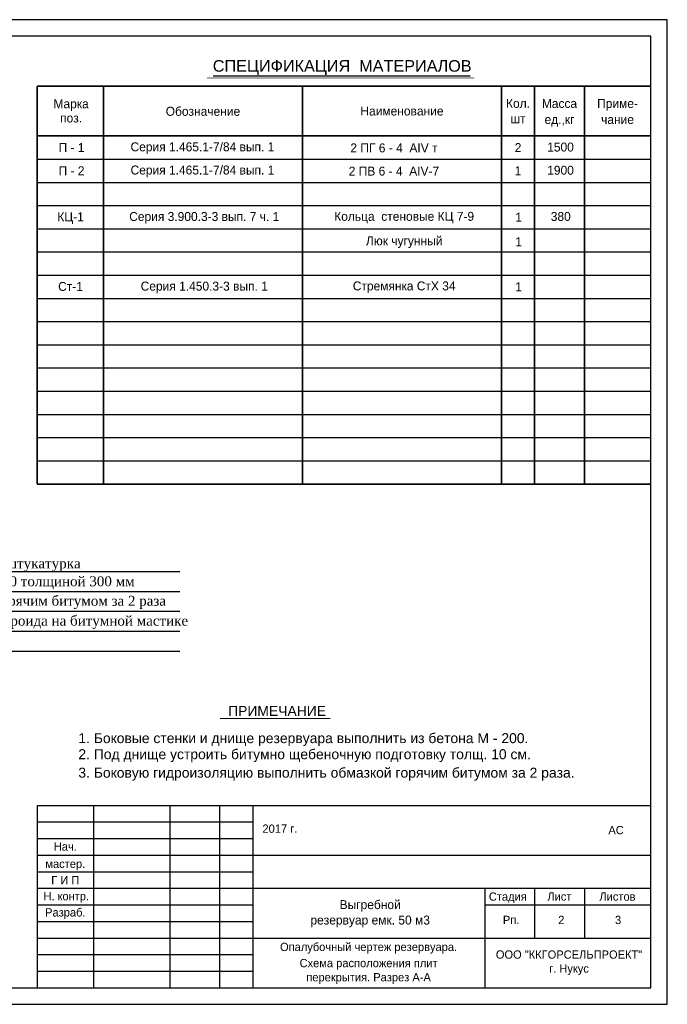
# Model space of a CAD drawing. Header units: millimetres. Extents: x -5733 to 3442, y -1003 to 2277.
# Tile 19 of 20: x 3247 to 3442, y 556 to 853. Entities that reach past the tile are written whole.
import ezdxf
from ezdxf.enums import TextEntityAlignment as Align

# ---------------------------------------------------------------- set-up
doc = ezdxf.new("R2010")
doc.units = ezdxf.units.MM
doc.styles.add('Arial_3', font='arial.ttf', dxfattribs={"height": 3})
doc.styles.add('style3', font='times.ttf', dxfattribs={"height": 2.5})
doc.styles.add('А2.5', font='GOTHIC.TTF', dxfattribs={"height": 2.5})
doc.styles.add('А2.7', font='arial.ttf', dxfattribs={"height": 2.7})
doc.styles.add('А3', font='GOTHIC.TTF', dxfattribs={"height": 3})

msp = doc.modelspace()

# ---------------------------------------------------------------- linework, layer by layer
for p, q in [((3304.928, 836.33), (3382.49, 836.33)), ((3251.883, 811.188), (3436.883, 811.188)), ((3251.883, 811.188), (3436.883, 811.188)), ((3251.883, 811.188), (3436.883, 811.188)), ((3251.883, 804.188), (3436.883, 804.188)), ((3251.883, 797.188), (3436.883, 797.188)), ((3251.883, 790.188), (3436.883, 790.188)), ((3251.883, 783.188), (3436.883, 783.188)), ((3251.883, 776.188), (3436.883, 776.188)), ((3251.883, 769.188), (3436.883, 769.188)), ((3251.883, 762.188), (3436.883, 762.188)), ((3251.883, 762.188), (3436.883, 762.188)), ((3251.883, 755.188), (3436.883, 755.188)), ((3251.883, 748.188), (3436.883, 748.188)), ((3251.883, 741.188), (3436.883, 741.188)), ((3251.883, 734.188), (3436.883, 734.188)), ((3251.883, 727.188), (3436.883, 727.188)), ((3251.883, 720.188), (3436.883, 720.188)), ((3162.241, 686.816), (3294.912, 686.816)), ((3219.27, 680.816), (3294.912, 680.816)), ((3219.27, 674.816), (3294.912, 674.816)), ((3219.27, 668.816), (3294.912, 668.816)), ((3219.27, 662.816), (3294.912, 662.816)), ((3251.883, 611.249), (3316.883, 611.249)), ((3251.883, 606.249), (3316.883, 606.249)), ((3251.883, 601.249), (3316.883, 601.249)), ((3251.883, 596.249), (3316.883, 596.249)), ((3251.883, 591.249), (3316.883, 591.249)), ((3251.883, 586.249), (3316.883, 586.249)), ((3251.883, 581.249), (3316.883, 581.249)), ((3251.883, 576.249), (3316.883, 576.249)), ((3251.883, 571.249), (3316.883, 571.249)), ((3251.883, 566.249), (3316.883, 566.249))]:
    msp.add_line(p, q)
at = {"lineweight": 30}
for p, q in [((3251.883, 616.249), (3436.883, 616.249)), ((3251.883, 616.249), (3251.883, 561.249)), ((3268.883, 616.249), (3268.883, 561.249)), ((3291.883, 616.249), (3291.883, 561.249)), ((3306.883, 616.249), (3306.883, 561.249)), ((3316.883, 616.249), (3316.883, 561.249)), ((3316.883, 601.249), (3436.883, 601.249)), ((3316.883, 591.249), (3436.883, 591.249)), ((3386.883, 591.249), (3386.883, 561.249)), ((3401.883, 591.249), (3401.883, 576.249)), ((3416.883, 591.249), (3416.883, 576.249)), ((3386.883, 586.249), (3436.883, 586.249)), ((3316.883, 576.249), (3436.883, 576.249))]:
    msp.add_line(p, q, dxfattribs=at)
msp.add_lwpolyline([(3021.887, 556.249), (3441.883, 556.249), (3441.883, 853.253), (3021.887, 853.253)], close=True)
msp.add_lwpolyline([(3041.887, 561.249), (3436.883, 561.249), (3436.883, 848.253), (3041.887, 848.253)], close=True, dxfattribs=at)
for points, const_width in [([(3303.064, 835.693), (3383.68, 835.693)], 0.2), ([(3251.883, 833.188), (3251.883, 713.188)], 0.5), ([(3436.883, 833.188), (3251.883, 833.188)], 0.5), ([(3271.883, 833.188), (3271.883, 713.188)], 0.5), ([(3331.883, 833.188), (3331.883, 713.188)], 0.5), ([(3391.883, 833.188), (3391.883, 818.188)], 0.5), ([(3401.883, 833.188), (3401.883, 818.188)], 0.5), ([(3416.883, 833.188), (3416.883, 713.188)], 0.5), ([(3436.883, 818.188), (3251.883, 818.188)], 0.5), ([(3391.883, 818.188), (3391.883, 713.188)], 0.5), ([(3401.883, 818.188), (3401.883, 713.188)], 0.5), ([(3436.883, 713.188), (3251.883, 713.188)], 0.5), ([(3307.059, 642.458), (3340.254, 642.458)], 0.3)]:
    msp.add_lwpolyline(points, dxfattribs=dict(const_width=const_width))

# ---------------------------------------------------------------- texts
for s, height, style, p in [('СПЕЦИФИКАЦИЯ  МАТЕРИАЛОВ', 3.5, 'Arial_3', (3343.861, 837.566)), ('Марка', 2.7, 'А3', (3262.131, 826.536)), ('Кол.', 2.7, 'А3', (3396.877, 826.674)), ('Масса', 2.7, 'А3', (3409.383, 826.624)), ('Приме-', 2.7, 'А3', (3426.883, 826.624)), ('поз.', 2.7, 'А3', (3262.131, 822.256)), ('шт', 2.7, 'А3', (3396.877, 822.037)), ('ед.,кг', 2.7, 'А3', (3409.383, 821.805)), ('чание', 2.7, 'А3', (3426.883, 821.805)), ('П - 1', 2.7, 'А3', (3262.247, 813.33)), ('Серия 1.465.1-7/84 вып. 1', 2.7, 'А3', (3301.732, 813.556)), ('2 ПГ 6 - 4  АIV т', 2.7, 'А3', (3359.469, 813.226)), ('2', 2.7, 'А3', (3396.886, 813.317)), ('1500', 2.7, 'А3', (3409.691, 813.488)), ('П - 2', 2.7, 'А3', (3262.247, 806.33)), ('Серия 1.465.1-7/84 вып. 1', 2.7, 'А3', (3301.732, 806.556)), ('2 ПВ 6 - 4  АIV-7', 2.7, 'А3', (3359.469, 806.226)), ('1', 2.7, 'А3', (3396.886, 806.317)), ('1900', 2.7, 'А3', (3409.691, 806.488)), ('КЦ-1', 2.7, 'А3', (3261.961, 792.433)), ('Серия 3.900.3-3 вып. 7 ч. 1', 2.7, 'А3', (3302.272, 792.537)), ('Кольца  стеновые КЦ 7-9', 2.7, 'А3', (3362.55, 792.59)), ('1', 2.7, 'А3', (3397.047, 792.325)), ('380', 2.7, 'А3', (3409.76, 792.548)), ('Люк чугунный', 2.7, 'А3', (3362.55, 785.188)), ('1', 2.7, 'А3', (3397.047, 784.923)), ('Ст-1', 2.7, 'А3', (3261.961, 771.433)), ('Серия 1.450.3-3 вып. 1', 2.7, 'А3', (3302.272, 771.537)), ('Стремянка СтХ 34', 2.7, 'А3', (3362.55, 771.59)), ('1', 2.7, 'А3', (3397.047, 771.325)), ('2017 г.', 2.5, 'А2.5', (3325.078, 607.989)), ('АС', 2.5, 'А2.5', (3426.443, 607.551)), ('Рп.', 2.5, 'А2.5', (3394.8, 580.453)), ('2', 2.5, 'А2.5', (3409.94, 580.453)), ('3', 2.5, 'А2.5', (3427.048, 580.453))]:
    msp.add_text(s, height=height, dxfattribs=dict(style=style)).set_placement(p, align=Align.CENTER)
for s, height, style, p in [('Обозначение', 2.7, 'А3', (3301.883, 825.688)), ('Наименование', 2.7, 'А3', (3361.883, 825.688)), ('Нач.', 2.5, 'А2.5', (3260.383, 603.843)), ('мастер.', 2.5, 'А2.5', (3260.383, 598.252)), ('Г И П', 2.5, 'А2.5', (3260.383, 593.681)), ('Н. контр.', 2.5, 'А2.5', (3260.668, 588.497)), ('Разраб.', 2.5, 'А2.5', (3260.383, 583.689)), ('ООО "ККГОРСЕЛЬПРОЕКТ"', 2.5, 'А2.5', (3412.25, 571.264)), ('г. Нукус', 2.5, 'А2.5', (3412.25, 566.671))]:
    msp.add_text(s, height=height, dxfattribs=dict(style=style)).set_placement(p, align=Align.MIDDLE)
for s, style, p in [('Таркетная штукатурка', 'style3', (3221.457, 687.761)), ('Бетон М 200 толщиной 300 мм', 'style3', (3221.457, 682.359)), ('Обмазка горячим битумом за 2 раза', 'style3', (3221.457, 676.476)), ('2-слоя рубероида на битумной мастике', 'style3', (3221.457, 670.474)), ('ПРИМЕЧАНИЕ', 'А2.7', (3309.467, 643.24)), ('1. Боковые стенки и днище резервуара выполнить из бетона М - 200.', 'А2.7', (3264.313, 635.034)), ('2. Под днище устроить битумно щебеночную подготовку толщ. 10 см.', 'А2.7', (3264.313, 630.193)), ('3. Боковую гидроизоляцию выполнить обмазкой горячим битумом за 2 раза.  ', 'А2.7', (3264.313, 624.616))]:
    msp.add_text(s, height=3, dxfattribs=dict(style=style)).set_placement(p)
at = {"style": 'А2.5'}
for s, p in [('Стадия', (3388.08, 588.749)), ('Лист', (3405.722, 588.749)), ('Листов', (3421.408, 588.749))]:
    msp.add_text(s, height=2.5, dxfattribs=at).set_placement(p, align=Align.MIDDLE_LEFT)
at = {"lineweight": 18, "style": 'А2.5'}
for s, p in [('Выгребной', (3352.304, 584.963)), ('резервуар емк. 50 м3', (3352.304, 580.315))]:
    msp.add_text(s, height=2.7, dxfattribs=at).set_placement(p, align=Align.CENTER)
at = {"linetype": 'Continuous', "style": 'А2.5'}
for s, p in [('Опалубочный чертеж резервуара.', (3351.82, 572.311)), ('Схема расположения плит', (3351.82, 567.436)), ('перекрытия. Разрез А-А', (3351.82, 563.176))]:
    msp.add_text(s, height=2.5, dxfattribs=at).set_placement(p, align=Align.CENTER)

doc.saveas('drawing.dxf')
